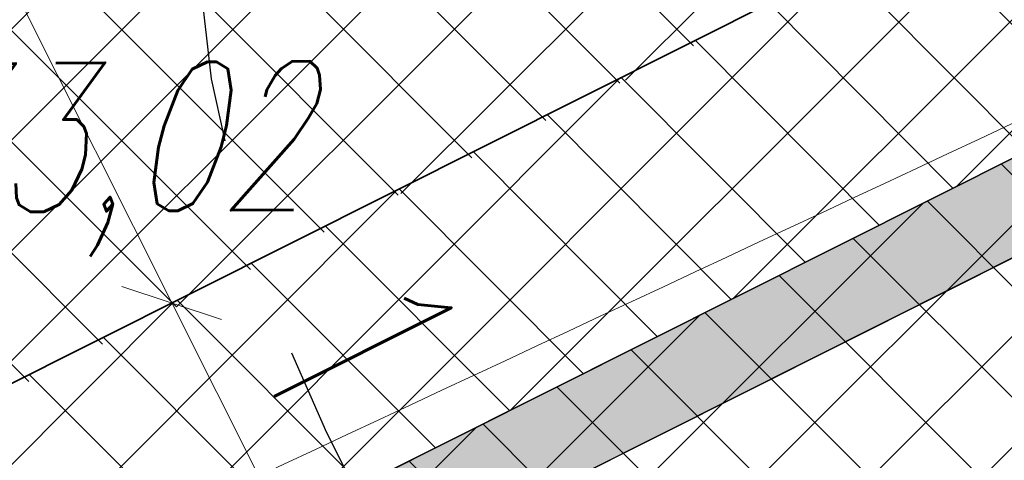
# Model space of a CAD drawing. Header units: metres. Extents: x 7472034 to 8439876, y 5890181 to 5961460.
# Tile 163 of 202: x 8439514.61 to 8439518.59, y 5890400.43 to 5890402.21. Entities that reach past the tile are written whole.
import ezdxf

# ---------------------------------------------------------------- set-up
doc = ezdxf.new("R2010")
doc.units = ezdxf.units.M
doc.header["$MEASUREMENT"] = 0
for name, pattern in [('ACAD_ISO03W100', [30, 12, -18]), ('CENTER', [2, 1.25, -0.25, 0.25, -0.25]), ('DASHED', [19.049999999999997, 12.7, -6.349999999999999])]:
    doc.linetypes.add(name, pattern=pattern)
doc.layers.get('0').update_dxf_attribs({"linetype": 'CONTINUOUS', "lineweight": 5})
doc.layers.get('Defpoints').update_dxf_attribs({"linetype": 'CONTINUOUS'})
for name, color, linetype, lineweight in [('### Krawężnik', 6, 'CONTINUOUS', 35), ('### rzędne', 172, 'CONTINUOUS', 35), ('_a_widok', 7, 'CONTINUOUS', 5), ('drzwi', 7, 'CONTINUOUS', 20), ('KOLOR-OBIEKT', 21, 'CONTINUOUS', 13), ('T_strefa-5', 200, 'ACAD_ISO03W100', 50), ('ZAG-obrys 018 wymiary', 7, 'CONTINUOUS', 18)]:
    doc.layers.add(name, color=color, linetype=linetype, lineweight=lineweight)
for name, color, linetype in [('100_rzut_wym_wew', 7, 'CONTINUOUS'), ('Kraw_parking', 7, 'DASHED'), ('malowanki', 252, 'CONTINUOUS'), ('ogródek', 5, 'CONTINUOUS'), ('Ściany grube', 51, 'CONTINUOUS')]:
    doc.layers.add(name, color=color, linetype=linetype)
doc.layers.add('_IS_NO', color=11, linetype='CONTINUOUS', lineweight=20, plot=False)
doc.styles.add('ARIAL', font='arial.ttf')
doc.styles.add('DIM', font='simplex.shx', dxfattribs={"width": 0.8})
doc.styles.add('RS', font='Romans.shx', dxfattribs={"width": 0.7})
doc.styles.add('style2', font='romans.shx', dxfattribs={"width": 0.7, "oblique": 15})
doc.dimstyles.new('DIM-WEW_500', dxfattribs={"dimscale": 5, "dimtxt": 18, "dimasz": 10, "dimexe": 4, "dimexo": 8, "dimgap": 5, "dimtad": 1, "dimlfac": 0.01, "dimzin": 9, "dimdsep": 46, "dimtxsty": 'DIM', "dimblk": 'ARCHTICK', "dimcen": 5, "dimclrt": 112, "dimadec": 4, "dimazin": 2, "dimtfac": 4, "dimtmove": 0, "dimatfit": 3, "dimldrblk": 'ARCHTICK', "dimfxl": 0, "dimtolj": 1, "dimlwd": 13, "dimarcsym": 0})
pattern_1 = [(45, (967499.2092647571, -71042.97165620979), (-0.2245064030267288, 0.2245064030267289), []), (135, (967499.2092647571, -71042.97165620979), (-0.2245064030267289, -0.2245064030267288), [])]

# ---------------------------------------------------------------- blocks, each defined once
blk = doc.blocks.new('A$C6A91272F')
at = {"ltscale": 0.1}
h = blk.add_hatch(color=256, dxfattribs=at)
h.dxf.hatch_style = 1
edge = h.paths.add_edge_path()
edge.add_line((705.3357828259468, 1004.648025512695), (1.335779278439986, 1004.648025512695))
edge.add_line((1.335779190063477, 1004.648025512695), (1.335779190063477, 80.64918178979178))
edge.add_line((1.335779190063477, 80.64918172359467), (37.33577814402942, 80.64918174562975))
edge.add_line((37.33577811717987, 80.64918172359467), (37.33577811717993, 116.3991696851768))
edge.add_line((37.33577823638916, 116.3991696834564), (37.33577899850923, 127.6491803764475))
edge.add_line((37.3357789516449, 127.6491804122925), (37.33577895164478, 968.6480249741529))
edge.add_line((37.3357789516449, 968.6480250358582), (705.3357827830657, 968.648025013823))
edge.add_line((705.3357827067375, 968.6480250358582), (705.3357827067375, 1004.648025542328))
blk.add_lwpolyline([(1.335779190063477, 80.64918172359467), (1305.338344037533, 80.64918172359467), (1305.338344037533, 1004.648025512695), (1.335779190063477, 1004.648025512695)], close=True, dxfattribs=at)
at = {"layer": 'ogródek', "color": 0}
for p, q in [((1.335779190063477, 1004.648025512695), (1.335779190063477, 80.64918172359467)), ((37.33577817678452, 80.64917922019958), (37.33577919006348, 715.6480256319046)), ((37.33577817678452, 80.64917922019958), (37.33577919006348, 715.6480256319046))]:
    blk.add_line(p, q, dxfattribs=at)
blk.add_lwpolyline([(1305.338344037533, 1004.648025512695), (1.335779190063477, 1004.648025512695), (1.335779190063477, 80.64918172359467), (1305.338344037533, 80.64918172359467)], close=True, dxfattribs=at)
blk = doc.blocks.new('_Oblique')
at = {"color": 0, "linetype": 'ByBlock', "lineweight": -2}
blk.add_line((-0.5, -0.5), (0.5, 0.5), dxfattribs=at)
blk = doc.blocks.new('*D72')
at = {"layer": 'Defpoints', "color": 0, "linetype": 'Continuous'}
for p in [(8439515.223175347, 5890401.062351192), (8439514.7226809, 5890400.811143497), (8439514.64619356, 5890399.653839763)]:
    blk.add_point(p, dxfattribs=at)
at = {"layer": 'ZAG-obrys 018 wymiary', "color": 0, "linetype": 'Continuous', "lineweight": -2}
for p, q in [((8439515.223175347, 5890401.062351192), (8439515.580671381, 5890401.241785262)), ((8439515.36118563, 5890400.012707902), (8439516.029264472, 5890400.348029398))]:
    blk.add_line(p, q, dxfattribs=at)
at = {"layer": 'ZAG-obrys 018 wymiary', "color": 0, "linetype": 'Continuous', "lineweight": 13}
blk.add_line((8439515.671768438, 5890400.168595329), (8439515.223175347, 5890401.062351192), dxfattribs=at)
at = {"layer": 'ZAG-obrys 018 wymiary', "color": 0, "linetype": 'Continuous', "lineweight": 13, "xscale": 0.3, "yscale": 0.3, "zscale": 0.3}
for p, rotation in [((8439515.223175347, 5890401.062351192), 116.652946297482), ((8439515.671768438, 5890400.168595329), 296.6529462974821)]:
    blk.add_blockref('_Oblique', p, dxfattribs=dict(at, rotation=rotation))
at = {"layer": 'ZAG-obrys 018 wymiary', "color": 112, "linetype": 'Continuous', "lineweight": 25, "insert": (8439515.983715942, 5890400.884624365), "char_height": 0.8, "attachment_point": 5, "rotation": 296.652946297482, "style": 'RS'}
blk.add_mtext('\\A1;1', dxfattribs=at)
blk = doc.blocks.new('_ArchTick')
at = {"layer": '100_rzut_wym_wew', "color": 0, "linetype": 'Continuous', "const_width": 0.15}
blk.add_lwpolyline([(-0.5, -0.5), (0.5, 0.5)], dxfattribs=at)
blk = doc.blocks.new('*D77')
at = {"layer": 'Defpoints', "color": 0, "linetype": 'Continuous'}
for p in [(8439515.029738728, 5890408.74007568, 1.069573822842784e-06), (8439512.106108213, 5890407.272649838), (8439514.197600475, 5890400.547595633)]:
    blk.add_point(p, dxfattribs=at)
at = {"layer": 'ZAG-obrys 018 wymiary', "color": 0, "linetype": 'Continuous', "lineweight": -2}
for p, q in [((8439514.31474666, 5890408.381207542), (8439511.748612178, 5890407.093215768)), ((8439514.912592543, 5890400.906463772), (8439515.580671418, 5890401.241785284))]:
    blk.add_line(p, q, dxfattribs=at)
at = {"layer": 'ZAG-obrys 018 wymiary', "color": 0, "linetype": 'Continuous', "lineweight": 13}
blk.add_line((8439515.223175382, 5890401.062351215), (8439512.106108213, 5890407.272649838), dxfattribs=at)
at = {"layer": 'ZAG-obrys 018 wymiary', "color": 0, "linetype": 'Continuous', "lineweight": 13, "xscale": 0.3, "yscale": 0.3, "zscale": 0.3}
for p, rotation in [((8439512.106108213, 5890407.272649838), 116.652946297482), ((8439515.223175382, 5890401.062351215), 296.6529462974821)]:
    blk.add_blockref('_Oblique', p, dxfattribs=dict(at, rotation=rotation))
at = {"layer": 'ZAG-obrys 018 wymiary', "color": 112, "linetype": 'Continuous', "lineweight": 25, "insert": (8439514.20088585, 5890404.436651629), "char_height": 0.8, "attachment_point": 5, "rotation": 296.652946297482, "style": 'RS'}
blk.add_mtext('\\A1;6.95', dxfattribs=at)
blk = doc.blocks.new('*D48')
at = {"layer": 'Defpoints', "color": 0, "linetype": 'Continuous', "lineweight": 60}
for p in [(8439522.898040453, 5890403.794841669, 2.493151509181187e-06), (8439514.639453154, 5890399.659210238, 2.493151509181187e-06), (8439515.964052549, 5890397.0140713)]:
    blk.add_point(p, dxfattribs=at)
at = {"layer": 'ZAG-obrys 018 wymiary', "color": 0, "linetype": 'Continuous', "lineweight": -2}
for p, q in [((8439523.256250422, 5890403.079519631), (8439524.401744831, 5890400.792041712)), ((8439514.997663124, 5890398.9438882), (8439516.143157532, 5890396.656410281))]:
    blk.add_line(p, q, dxfattribs=at)
at = {"layer": 'ZAG-obrys 018 wymiary', "color": 0, "linetype": 'Continuous', "lineweight": 13}
blk.add_line((8439524.222639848, 5890401.149702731), (8439515.964052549, 5890397.0140713), dxfattribs=at)
at = {"layer": 'ZAG-obrys 018 wymiary', "color": 0, "linetype": 'Continuous', "lineweight": 13, "xscale": 0.3, "yscale": 0.3, "zscale": 0.3}
for p, rotation in [((8439524.222639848, 5890401.149702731), 26.6002161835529), ((8439515.964052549, 5890397.0140713), 206.6002161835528)]:
    blk.add_blockref('_Oblique', p, dxfattribs=dict(at, rotation=rotation))
at = {"layer": 'ZAG-obrys 018 wymiary', "color": 112, "linetype": 'Continuous', "lineweight": 25, "insert": (8439519.824688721, 5890399.618378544), "char_height": 0.8, "attachment_point": 5, "rotation": 26.60021618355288, "style": 'RS'}
blk.add_mtext('\\A1;9.24', dxfattribs=at)
blk = doc.blocks.new('*D108')
at = {"layer": 'Defpoints', "color": 0, "linetype": 'Continuous'}
for p in [(8439505.01880863, 5890418.847646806), (8439503.43533865, 5890418.053730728), (8439514.6432662, 5890399.651613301, 2.493151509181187e-06)]:
    blk.add_point(p, dxfattribs=at)
at = {"layer": 'ZAG-obrys 018 wymiary', "color": 0, "linetype": 'Continuous', "lineweight": -2}
for p, q in [((8439504.303661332, 5890418.489088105), (8439503.077765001, 5890417.874451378)), ((8439513.928118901, 5890399.2930546), (8439512.70222257, 5890398.678417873))]:
    blk.add_line(p, q, dxfattribs=at)
at = {"layer": 'ZAG-obrys 018 wymiary', "color": 0, "linetype": 'Continuous', "lineweight": 13}
blk.add_line((8439513.05979622, 5890398.857697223), (8439503.43533865, 5890418.053730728), dxfattribs=at)
at = {"layer": 'ZAG-obrys 018 wymiary', "color": 0, "linetype": 'Continuous', "lineweight": 13, "xscale": 0.3, "yscale": 0.3, "zscale": 0.3}
for p, rotation in [((8439503.43533865, 5890418.053730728), 116.6281522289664), ((8439513.05979622, 5890398.857697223), 296.6281522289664)]:
    blk.add_blockref('_Oblique', p, dxfattribs=dict(at, rotation=rotation))
at = {"layer": 'ZAG-obrys 018 wymiary', "color": 112, "linetype": 'Continuous', "lineweight": 25, "insert": (8439511.204318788, 5890403.897150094), "char_height": 0.8, "attachment_point": 5, "rotation": 296.62815222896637, "style": 'RS'}
blk.add_mtext('\\A1;21.47', dxfattribs=at)
blk = doc.blocks.new('*D115')
at = {"layer": 'Defpoints', "color": 0, "linetype": 'Continuous', "lineweight": 60}
for p in [(8439515.00166768, 5890398.937550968, 2.493151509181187e-06), (8439502.141904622, 5890394.942369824), (8439503.079105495, 5890393.045836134)]:
    blk.add_point(p, dxfattribs=at)
at = {"layer": 'ZAG-obrys 018 wymiary', "color": 0, "linetype": 'Continuous', "lineweight": -2}
for p, q in [((8439514.647248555, 5890399.654758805), (8439513.887257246, 5890401.192688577)), ((8439502.72468637, 5890393.763043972), (8439501.96469506, 5890395.300973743))]:
    blk.add_line(p, q, dxfattribs=at)
at = {"layer": 'ZAG-obrys 018 wymiary', "color": 0, "linetype": 'Continuous', "lineweight": 13}
blk.add_line((8439514.064466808, 5890400.834084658), (8439502.141904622, 5890394.942369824), dxfattribs=at)
at = {"layer": 'ZAG-obrys 018 wymiary', "color": 0, "linetype": 'Continuous', "lineweight": 13, "xscale": 0.3, "yscale": 0.3, "zscale": 0.3}
for p, rotation in [((8439514.064466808, 5890400.834084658), 26.29697803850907), ((8439502.141904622, 5890394.942369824), 206.296978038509)]:
    blk.add_blockref('_Oblique', p, dxfattribs=dict(at, rotation=rotation))
at = {"layer": 'ZAG-obrys 018 wymiary', "color": 112, "linetype": 'Continuous', "lineweight": 25, "insert": (8439507.07263276, 5890398.048225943), "char_height": 0.8, "attachment_point": 5, "rotation": 26.29697803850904, "style": 'RS'}
blk.add_mtext('\\A1;13.3', dxfattribs=at)
blk = doc.blocks.new('A$C76AD686A')
at = {"layer": 'T_strefa-5', "color": 151, "lineweight": 30, "ltscale": 0.05, "elevation": 1.144901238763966e-06}
blk.add_lwpolyline([(1.951411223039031, -3.88790038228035, 0.2701111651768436), (2.265631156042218, 1.137163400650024), (2.153484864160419, 1.360598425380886, 0.4142135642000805), (-4.558141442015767, 3.586373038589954), (-4.826263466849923, 3.451797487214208, 0.4142135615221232), (-7.052038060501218, -3.259828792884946), (-6.939891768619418, -3.483263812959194)], format="xyb", dxfattribs=at)
blk = doc.blocks.new('A$C1D2679FE')
at = {"layer": 'KOLOR-OBIEKT', "lineweight": 9, "ltscale": 200}
h = blk.add_hatch(dxfattribs=at)
h.set_pattern_fill('ANSI37', color=253, scale=0.1, angle=16)
h.set_pattern_definition([(61, (-7471780.020262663, -5961378.212846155), (-0.2776917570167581, 0.153927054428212), []), (151, (-7471780.020262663, -5961378.212846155), (-0.153927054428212, -0.2776917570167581), [])])
edge = h.paths.add_edge_path()
edge.add_line((196.975401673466, 33.54016214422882), (192.3495923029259, 34.13512154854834))
edge.add_line((192.3495923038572, 34.13512154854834), (187.7176397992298, 34.7308710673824))
edge.add_line((187.7176398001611, 34.7308710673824), (178.5077782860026, 36.15998750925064))
edge.add_line((178.5077782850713, 36.15998750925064), (176.6601969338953, 36.5026140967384))
edge.add_arc((181.3685569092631, 38.18527459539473), 5.000000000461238, 199.6657310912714, 261.1796204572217)
edge.add_line((180.6018702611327, 33.24440507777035), (187.358021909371, 32.19603671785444))
edge.add_line((187.3580219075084, 32.19603671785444), (192.0230219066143, 31.59603671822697))
edge.add_line((192.0230219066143, 31.59603671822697), (196.6880219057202, 30.9960367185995))
edge.add_line((196.6880219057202, 30.9960367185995), (201.9780219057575, 30.48103671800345))
edge.add_line((201.9780219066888, 30.48103671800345), (207.2680219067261, 29.96603671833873))
edge.add_line((207.2680219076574, 29.96603671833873), (216.468021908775, 29.35603671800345))
edge.add_line((216.4680219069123, 29.35603671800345), (221.8830219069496, 29.11103671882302))
edge.add_line((221.8830219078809, 29.11103671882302), (227.2980219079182, 28.86603671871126))
edge.add_line((227.2980219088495, 28.86603671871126), (233.718021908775, 28.60103671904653))
edge.add_line((233.7180219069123, 28.60103671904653), (240.1380219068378, 28.33603671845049))
edge.add_line((240.1380219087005, 28.33603671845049), (245.3280219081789, 28.076036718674))
edge.add_line((245.3280219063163, 28.076036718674), (246.1380219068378, 28.00603671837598))
edge.add_line((246.1380219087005, 28.00603671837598), (248.4280219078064, 27.98603671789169))
edge.add_line((248.4280219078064, 27.98603671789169), (251.4080219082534, 28.33603671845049))
edge.add_line((251.4080219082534, 28.33603671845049), (255.3380219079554, 29.13603671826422))
edge.add_line((255.3380219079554, 29.13603671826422), (258.1480219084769, 30.35603671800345))
edge.add_line((258.1480219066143, 30.35603671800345), (260.6280219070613, 32.076036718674))
edge.add_line((260.6280219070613, 32.076036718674), (262.7080219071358, 34.29603671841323))
edge.add_line((262.7080219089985, 34.29603671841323), (264.3880219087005, 36.826036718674))
edge.add_line((264.3880219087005, 36.826036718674), (265.608021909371, 39.59603671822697))
edge.add_line((265.6080219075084, 39.59603671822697), (266.4080219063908, 42.53603671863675))
edge.add_line((266.4080219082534, 42.53603671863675), (266.6380219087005, 45.60603671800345))
edge.add_line((266.6380219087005, 45.60603671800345), (266.3380219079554, 48.59603671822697))
edge.add_line((266.3380219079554, 48.59603671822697), (265.628021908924, 51.53603671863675))
edge.add_line((265.6280219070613, 51.53603671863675), (264.5280219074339, 54.28603671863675))
edge.add_line((264.5280219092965, 54.28603671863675), (263.3880219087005, 57.11603671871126))
edge.add_line((263.3880219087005, 57.11603671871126), (262.5430219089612, 59.47103671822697))
edge.add_line((262.5430219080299, 59.47103671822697), (261.6980219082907, 61.826036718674))
edge.add_line((261.6980219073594, 61.826036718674), (260.5980219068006, 65.15103671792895))
edge.add_line((260.5980219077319, 65.15103671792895), (259.4980219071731, 68.47603671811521))
edge.add_line((259.4980219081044, 68.47603671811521), (257.3916487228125, 67.77919145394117))
edge.add_line((257.3916487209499, 67.77919145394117), (258.1675714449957, 64.34697791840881))
edge.add_line((258.167571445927, 64.34697791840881), (259.2776264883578, 60.99158426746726))
edge.add_line((259.2776264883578, 60.99158426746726), (260.1334384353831, 58.60645156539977))
edge.add_line((260.1334384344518, 58.60645156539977), (260.9950570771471, 56.20513570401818))
edge.add_line((260.9950570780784, 56.20513570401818), (262.1522789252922, 53.33238322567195))
edge.add_line((262.1522789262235, 53.33238322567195), (263.1827648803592, 50.75616833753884))
edge.add_line((263.1827648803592, 50.75616833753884), (263.8083402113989, 48.16575780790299))
edge.add_line((263.8083402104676, 48.16575780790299), (264.0684198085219, 45.57363114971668))
edge.add_line((264.0684198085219, 45.57363114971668), (263.8734869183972, 42.97170083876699))
edge.add_line((263.8734869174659, 42.97170083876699), (263.1880731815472, 40.45280535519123))
edge.add_line((263.1880731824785, 40.45280535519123), (262.1337886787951, 38.05906103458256))
edge.add_line((262.1337886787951, 38.05906103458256), (260.6936748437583, 35.89031817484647))
edge.add_line((260.6936748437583, 35.89031817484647), (258.9457271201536, 34.02472012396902))
edge.add_line((258.9457271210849, 34.02472012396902), (256.8967191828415, 32.60363397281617))
edge.add_line((256.8967191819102, 32.60363397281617), (254.5645412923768, 31.59108698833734))
edge.add_line((254.5645412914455, 31.59108698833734), (251.0026761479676, 30.86602538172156))
edge.add_line((251.0026761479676, 30.86602538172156), (248.2893446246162, 30.54734550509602))
edge.add_line((248.2893446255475, 30.54734550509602), (246.2595893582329, 30.56507262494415))
edge.add_line((246.2595893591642, 30.56507262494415), (245.5023283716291, 30.63051493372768))
edge.add_line((245.5023283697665, 30.63051493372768), (240.2548571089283, 30.89339403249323))
edge.add_line((240.2548571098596, 30.89339403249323), (233.8236017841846, 31.1588586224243))
edge.add_line((233.8236017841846, 31.1588586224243), (227.4086662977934, 31.42364957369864))
edge.add_line((227.4086662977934, 31.42364957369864), (221.9987299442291, 31.66842047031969))
edge.add_line((221.9987299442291, 31.66842047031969), (217.4544723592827, 31.90290945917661))
edge.add_line((217.4544723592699, 31.90290945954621), (217.0910134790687, 31.92589690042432))
edge.add_line((217.0910134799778, 31.92589689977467), (214.8768218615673, 32.06593639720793))
edge.add_line((214.876821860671, 32.06593639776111), (207.0033997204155, 32.56390146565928))
edge.add_line((207.0033997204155, 32.56390146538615), (202.2260741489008, 33.02899081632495))
edge.add_line((202.2260741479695, 33.02899081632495), (196.975401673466, 33.54016214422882))
blk = doc.blocks.new('A$C2C426404')
at = {"layer": '_IS_NO'}
blk.add_spline([(75.79141489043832, 33.98871202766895, 2.493151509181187e-06), (83.97091970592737, 37.81401541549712, 2.493151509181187e-06)], degree=3, dxfattribs=at)
blk.add_open_spline([(79.78853077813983, 19.36674957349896), (76.35759393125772, 21.05647175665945), (73.54314721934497, 23.24973176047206), (68.81112178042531, 29.5542766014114), (62.94352867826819, 33.40072623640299), (60.85999413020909, 35.33807434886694), (60.85999381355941, 35.3380749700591)], degree=3, knots=[0, 0, 0, 0, 2.176379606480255, 10.04614516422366, 21.98881238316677, 21.98881468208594, 21.98881468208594, 21.98881468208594, 21.98881468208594], dxfattribs=at)
at = {"layer": '### rzędne', "color": 0, "linetype": 'CENTER', "lineweight": 25, "attachment_point": 1}
for s, insert, char_height, rotation, style in [('133,93/133,02', (72.67488684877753, 36.12189063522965), 0.6, 0.4319074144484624, 'style2'), ('134,06', (74.49749989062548, 35.1141793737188, 4.986303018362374e-06), 0.7999999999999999, 296.8411776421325, 'ARIAL')]:
    blk.add_mtext(s, dxfattribs=dict(at, insert=insert, char_height=char_height, rotation=rotation, style=style))
blk = doc.blocks.new('A$C1E3701F3')
at = {"layer": 'Ściany grube', "linetype": 'ByBlock', "lineweight": 9, "ltscale": 5, "elevation": -3.258664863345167e-10}
blk.add_lwpolyline([(0.0004967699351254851, 989.0839778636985), (0.0004967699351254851, 65.08513414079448), (36.00049569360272, 65.08513169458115), (36.00049676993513, 700.0839778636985), (75.00049676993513, 700.0839778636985), (75.00049676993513, 712.5839778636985), (36.00049676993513, 712.5839778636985), (36.00049817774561, 862.5839792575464)], dxfattribs=at)

msp = doc.modelspace()

# ---------------------------------------------------------------- hatches: boundary and pattern name
at = {"layer": 'KOLOR-OBIEKT', "lineweight": 9}
h = msp.add_hatch(dxfattribs=at)
h.set_pattern_fill('ANSI37', color=73, scale=0.1)
h.set_pattern_definition(pattern_1)
edge = h.paths.add_edge_path()
edge.add_arc((8439443.60123986, 5890379.17988472), 6.652831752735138, 296.7043321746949, 335.0331150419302)
edge.add_arc((8439476.194075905, 5890367.917634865), 27.87464989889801, 155.1393615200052, 162.3446315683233, ccw=False)
edge.add_arc((8439457.399943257, 5890376.211109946), 7.345078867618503, 127.98309878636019, 152.2023641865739, ccw=False)
edge.add_arc((8439457.741930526, 5890376.488713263), 7.349948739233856, 107.1989600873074, 131.4182254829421, ccw=False)
edge.add_line((8439455.568618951, 5890383.509999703), (8439473.898437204, 5890392.710084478))
edge.add_arc((8439481.742870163, 5890376.384611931), 18.11232128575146, 99.26977735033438, 115.6644084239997, ccw=False)
edge.add_line((8439478.825278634, 5890394.260401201), (8439481.377171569, 5890394.321440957))
edge.add_arc((8439482.909595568, 5890377.390082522), 17.00056533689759, 88.22393661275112, 95.17163768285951, ccw=False)
edge.add_arc((8439482.561499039, 5890405.235869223), 10.88860248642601, 274.6092070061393, 298.9976789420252)
edge.add_arc((8443006.923870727, 5883371.657126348), 7856.29059094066, 116.59181359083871, 116.61107962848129, ccw=False)
edge.add_arc((8439465.895823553, 5890431.340313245), 42.15757971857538, 305.2087751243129, 306.7865132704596)
edge.add_arc((8439488.80074795, 5890400.283338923), 3.577668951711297, 310.8590814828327, 340.7280968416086)
edge.add_line((8439492.177934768, 5890399.102523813), (8439493.275267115, 5890403.980640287))
edge.add_line((8439493.275267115, 5890403.980640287), (8439502.266345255, 5890408.28072203))
edge.add_line((8439502.266345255, 5890408.28072203), (8439504.844191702, 5890407.694009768))
edge.add_line((8439504.844191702, 5890407.694009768), (8439506.125281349, 5890405.329609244))
edge.add_arc((8439507.019670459, 5890405.776898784), 0.9999999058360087, 206.5699188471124, 283.6833393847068)
edge.add_line((8439507.256226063, 5890404.805280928), (8439511.624560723, 5890406.970734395))
edge.add_line((8439511.624560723, 5890406.970734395), (8439511.39896348, 5890407.420225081))
edge.add_line((8439511.39896348, 5890407.420225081), (8439510.561982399, 5890407.017405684))
edge.add_line((8439510.561982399, 5890407.017405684), (8439509.330427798, 5890409.481424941))
edge.add_line((8439509.330427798, 5890409.481424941), (8439512.635426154, 5890411.138401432))
edge.add_line((8439512.635426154, 5890411.138401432), (8439512.638568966, 5890411.136467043))
edge.add_line((8439512.638568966, 5890411.136467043), (8439515.998443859, 5890412.829496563))
edge.add_line((8439515.998443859, 5890412.829496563), (8439517.239018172, 5890410.325621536))
edge.add_line((8439517.239018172, 5890410.325621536), (8439513.919446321, 5890408.633274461))
edge.add_line((8439513.919446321, 5890408.633274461), (8439514.091312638, 5890408.235941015))
edge.add_line((8439514.091312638, 5890408.235941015), (8439518.839102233, 5890410.604261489))
edge.add_line((8439518.839102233, 5890410.604261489), (8439518.585943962, 5890412.843737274))
edge.add_line((8439518.585943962, 5890412.843737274), (8439518.274555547, 5890413.628049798))
edge.add_line((8439518.274555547, 5890413.628049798), (8439517.839658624, 5890414.494365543))
edge.add_line((8439517.839658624, 5890414.494365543), (8439524.310164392, 5890417.742607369))
edge.add_line((8439524.310164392, 5890417.742607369), (8439525.122207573, 5890416.124990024))
edge.add_line((8439525.122207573, 5890416.124990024), (8439526.840645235, 5890414.670893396))
edge.add_line((8439526.840645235, 5890414.670893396), (8439527.244697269, 5890414.489695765))
edge.add_arc((8439552.769967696, 5890317.570311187), 100.2242811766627, 102.79246926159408, 104.75471345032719, ccw=False)
edge.add_arc((8439529.321881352, 5890420.105147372), 4.960037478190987, 284.6730648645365, 320.3902958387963)
edge.add_arc((8435016.013859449, 5889290.11735932), 4655.555010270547, 14.00691021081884, 14.04831962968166)
edge.add_line((8439532.327549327, 5890420.207226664), (8439525.877549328, 5890423.127226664))
edge.add_line((8439525.877549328, 5890423.127226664), (8439431.028022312, 5890376.803268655))
edge.add_line((8439431.028022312, 5890376.803268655), (8439435.479127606, 5890375.417226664))
edge.add_line((8439435.479127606, 5890375.417226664), (8439446.590932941, 5890373.236661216))
edge = h.paths.add_edge_path()
edge.add_arc((8439530.228804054, 5890405.916425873), 3.001836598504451, 99.44813666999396, 208.2631515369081)
edge.add_line((8439527.5848402, 5890404.494990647), (8439533.209264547, 5890393.206690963))
edge.add_line((8439533.209264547, 5890393.206690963), (8439519.17443581, 5890386.185049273))
edge.add_line((8439519.17443581, 5890386.185049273), (8439523.57812012, 5890377.411604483))
edge.add_line((8439523.57812012, 5890377.411604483), (8439517.455507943, 5890374.324033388))
edge.add_line((8439517.455507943, 5890374.324033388), (8439517.445860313, 5890374.319191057))
edge.add_line((8439517.445860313, 5890374.319191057), (8439517.33905848, 5890374.265585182))
edge.add_line((8439517.33905848, 5890374.265585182), (8439516.815779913, 5890375.308140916))
edge.add_line((8439516.815779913, 5890375.308140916), (8439511.370501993, 5890372.574998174))
edge.add_line((8439511.370501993, 5890372.574998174), (8439511.888417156, 5890371.529804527))
edge.add_line((8439511.888417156, 5890371.529804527), (8439506.425671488, 5890368.787948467))
edge.add_line((8439506.425671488, 5890368.787948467), (8439505.890341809, 5890369.841556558))
edge.add_line((8439505.890341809, 5890369.841556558), (8439505.8884594, 5890369.869391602))
edge.add_line((8439505.8884594, 5890369.869391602), (8439500.283276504, 5890366.97762632))
edge.add_line((8439500.283276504, 5890366.97762632), (8439519.478066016, 5890366.160130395))
edge.add_line((8439519.478066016, 5890366.160130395), (8439542.767549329, 5890378.417226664))
edge.add_line((8439542.767549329, 5890378.417226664), (8439538.675788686, 5890394.802262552))
edge.add_line((8439538.675788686, 5890394.802262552), (8439537.066416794, 5890401.238139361))
edge.add_line((8439537.066416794, 5890401.238139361), (8439535.557306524, 5890407.69906358))
edge.add_arc((8439531.145391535, 5890400.872499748), 8.128158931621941, 57.12596579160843, 99.98506404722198)
edge = h.paths.add_edge_path()
edge.add_line((8439470.194509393, 5890384.137651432), (8439461.355169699, 5890379.697090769))
edge.add_line((8439461.355169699, 5890379.697090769), (8439460.080861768, 5890379.068371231))
edge.add_line((8439460.080861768, 5890379.068371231), (8439457.869254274, 5890377.642639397))
edge.add_arc((8439460.609507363, 5890373.444653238), 5.013190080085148, 123.1346622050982, 204.022759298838)
edge.add_line((8439456.030540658, 5890371.403786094), (8439459.447549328, 5890370.707226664))
edge.add_line((8439459.447549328, 5890370.707226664), (8439480.497107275, 5890367.736747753))
edge.add_line((8439480.497107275, 5890367.736747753), (8439497.963342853, 5890367.082590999))
edge.add_line((8439497.963342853, 5890367.082590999), (8439496.62020549, 5890369.722641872))
edge.add_line((8439496.62020549, 5890369.722641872), (8439494.91788047, 5890373.087302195))
edge.add_arc((8439489.468037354, 5890366.363615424), 8.654984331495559, 50.97371617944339, 58.22889977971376)
edge.add_line((8439494.025120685, 5890373.721722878), (8439490.036071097, 5890376.575637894))
edge.add_line((8439490.036071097, 5890376.575637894), (8439489.954459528, 5890375.592465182))
edge.add_line((8439489.954459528, 5890375.592465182), (8439490.917133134, 5890375.538648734))
edge.add_line((8439490.917133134, 5890375.538648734), (8439490.678913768, 5890371.956837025))
edge.add_line((8439490.678913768, 5890371.956837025), (8439482.55041443, 5890372.440399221))
edge.add_line((8439482.55041443, 5890372.440399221), (8439482.851718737, 5890376.020734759))
edge.add_line((8439482.851718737, 5890376.020734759), (8439487.354100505, 5890375.749064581))
edge.add_line((8439487.354100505, 5890375.749064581), (8439487.521080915, 5890378.34061919))
edge.add_line((8439487.521080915, 5890378.34061919), (8439481.803471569, 5890382.401025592))
edge.add_arc((8439487.942466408, 5890392.088814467), 11.46911116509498, 231.6002274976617, 237.6382272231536, ccw=False)
edge.add_line((8439480.818489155, 5890383.100518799), (8439480.351152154, 5890383.41057529))
edge.add_line((8439480.351152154, 5890383.41057529), (8439479.210044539, 5890382.939428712))
edge.add_line((8439479.210044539, 5890382.939428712), (8439480.412913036, 5890383.399613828))
edge.add_arc((8439474.682487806, 5890375.167564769), 10.03017472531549, 55.15777404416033, 116.5800473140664)
h.paths.add_polyline_path([(8439461.898919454, 5890370.792156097), (8439462.257176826, 5890373.552492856)], flags=16)
h = msp.add_hatch(dxfattribs=at)
h.set_pattern_fill('ANSI37', color=253, scale=0.1)
h.set_pattern_definition(pattern_1)
edge = h.paths.add_edge_path()
edge.add_arc((8439529.163071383, 5890420.279666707), 5.193757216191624, 276.50229096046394, 320.0240354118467, ccw=False)
edge.add_line((8439529.751227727, 5890415.119319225), (8439525.812744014, 5890414.153171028))
edge.add_line((8439525.812744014, 5890414.153171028), (8439519.208160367, 5890410.804184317))
edge.add_line((8439519.208160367, 5890410.804184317), (8439517.988028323, 5890410.126512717))
edge.add_line((8439517.988028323, 5890410.126512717), (8439514.091312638, 5890408.235941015))
edge.add_line((8439514.091312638, 5890408.235941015), (8439511.613697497, 5890406.992378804))
edge.add_line((8439511.613697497, 5890406.992378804), (8439509.258949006, 5890405.810485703))
edge.add_line((8439509.258949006, 5890405.810485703), (8439507.371756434, 5890404.83508177))
edge.add_arc((8439506.940777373, 5890405.737469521), 1.000023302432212, 206.5712342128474, 295.5290722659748, ccw=False)
edge.add_line((8439506.046377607, 5890405.290148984), (8439504.844186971, 5890407.693988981))
edge.add_line((8439504.844186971, 5890407.693988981), (8439502.261629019, 5890408.281795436))
edge.add_line((8439502.261629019, 5890408.281795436), (8439499.350132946, 5890407.011538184))
edge.add_line((8439499.350132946, 5890407.011538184), (8439493.30510976, 5890403.995621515))
edge.add_line((8439493.30510976, 5890403.995621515), (8439492.177918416, 5890399.102451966))
edge.add_arc((8439488.801253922, 5890400.282879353), 3.577047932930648, 293.05521913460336, 340.73119789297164, ccw=False)
edge.add_line((8439490.202090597, 5890396.991537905), (8439487.801423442, 5890395.78932472))
edge.add_arc((8439482.51122255, 5890404.317896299), 10.03607286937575, 278.1216072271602, 301.8109775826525, ccw=False)
edge.add_line((8439483.9290645, 5890394.382480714), (8439478.825278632, 5890394.260401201))
edge.add_arc((8439481.742870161, 5890376.384611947), 18.11232126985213, 99.26977735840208, 115.6644084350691)
edge.add_line((8439473.898437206, 5890392.710084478), (8439455.537130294, 5890383.494194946))
edge.add_arc((8439458.368862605, 5890375.380272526), 8.593860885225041, 109.2388197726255, 150.5606865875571)
edge.add_line((8439450.884668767, 5890379.604167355), (8439456.921008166, 5890377.849276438))
edge.add_line((8439456.921008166, 5890377.849276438), (8439458.055979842, 5890377.519316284))
edge.add_arc((8439462.056345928, 5890374.376166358), 5.087466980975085, 112.4172144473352, 141.842727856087, ccw=False)
edge.add_line((8439460.116249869, 5890379.079181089), (8439470.201913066, 5890384.141371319))
edge.add_arc((8439474.670732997, 5890375.058466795), 10.12272227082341, 52.60385305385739, 116.19734301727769, ccw=False)
edge.add_line((8439480.818489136, 5890383.100518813), (8439494.035062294, 5890373.735722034))
edge.add_arc((8439499.404929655, 5890380.165137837), 8.376924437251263, 230.1312663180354, 239.1071883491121)
edge.add_arc((8439492.046879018, 5890368.073539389), 5.778072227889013, 28.405105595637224, 58.05675779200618, ccw=False)
edge.add_line((8439497.129307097, 5890370.822183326), (8439498.920012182, 5890367.249241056))
edge.add_line((8439498.920012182, 5890367.249241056), (8439502.137476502, 5890368.864147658))
edge.add_line((8439502.137476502, 5890368.864147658), (8439500.881438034, 5890371.366619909))
edge.add_arc((8439501.41146424, 5890371.651481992), 0.6017260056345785, 32.69127385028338, 208.2557647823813, ccw=False)
edge.add_line((8439501.917872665, 5890371.97648152), (8439503.213570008, 5890369.395299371))
edge.add_line((8439503.213570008, 5890369.395299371), (8439521.788261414, 5890378.745992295))
edge.add_line((8439521.788261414, 5890378.745992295), (8439512.863585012, 5890396.520876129))
edge.add_arc((8439515.497668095, 5890397.863594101), 2.956566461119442, 115.92003145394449, 207.0101116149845, ccw=False)
edge.add_line((8439514.20530482, 5890400.522744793), (8439524.043376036, 5890405.489377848))
edge.add_line((8439524.043376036, 5890405.489377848), (8439526.586557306, 5890407.103247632))
edge.add_line((8439526.586557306, 5890407.103247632), (8439529.129738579, 5890408.717117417))
edge.add_arc((8439531.212438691, 5890401.016589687), 7.97720296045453, 58.08019787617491, 105.13424418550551, ccw=False)
edge.add_line((8439535.43023892, 5890407.787551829), (8439533.14312037, 5890416.942853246))
edge = h.paths.add_edge_path(flags=16)
edge.add_line((8439502.061371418, 5890393.458260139), (8439496.04637926, 5890390.43770596))
edge.add_arc((8439496.464019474, 5890389.751908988), 0.8029575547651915, 121.3407965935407, 301.694103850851)
edge.add_line((8439496.8858806, 5890389.068700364), (8439502.900872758, 5890392.089254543))
edge.add_arc((8439502.27990767, 5890392.650368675), 0.83692694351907, 317.898520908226, 465.1363795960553)
edge = h.paths.add_edge_path(flags=16)
edge.add_line((8439505.00109902, 5890384.089630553), (8439500.444638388, 5890381.798632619))
edge.add_arc((8439500.084983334, 5890382.51322949), 0.8000002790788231, 116.620304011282, 296.7160130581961, ccw=False)
edge.add_line((8439499.72652247, 5890383.228426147), (8439504.283989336, 5890385.517420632))
edge.add_arc((8439504.642916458, 5890384.80371257), 0.7988791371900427, -63.361719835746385, 116.69803695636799, ccw=False)
at = {"layer": 'KOLOR-OBIEKT', "lineweight": 9, "ltscale": 200}
h = msp.add_hatch(dxfattribs=at)
h.set_pattern_fill('ANSI37', color=231, scale=0.1)
h.set_pattern_definition([(45, (967499.202946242, -71042.94610979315), (-0.2245064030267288, 0.2245064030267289), []), (135, (967499.202946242, -71042.94610979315), (-0.2245064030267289, -0.2245064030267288), [])])
edge = h.paths.add_edge_path()
edge.add_line((8439512.863585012, 5890396.520876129), (8439521.788261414, 5890378.745992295))
edge.add_line((8439521.788261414, 5890378.745992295), (8439503.213570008, 5890369.395299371))
edge.add_line((8439503.213570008, 5890369.395299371), (8439501.917872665, 5890371.97648152))
edge.add_arc((8439501.411425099, 5890371.65154851), 0.6017230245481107, 32.6839302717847, 208.2631083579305)
edge.add_line((8439500.881438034, 5890371.366619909), (8439502.137476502, 5890368.864147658))
edge.add_line((8439502.137476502, 5890368.864147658), (8439498.920012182, 5890367.249241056))
edge.add_line((8439498.920012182, 5890367.249241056), (8439497.129307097, 5890370.822183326))
edge.add_line((8439497.129307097, 5890370.822183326), (8439495.555644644, 5890372.655868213))
edge.add_line((8439495.555644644, 5890372.655868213), (8439494.901445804, 5890373.120452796))
edge.add_line((8439494.901445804, 5890373.120452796), (8439497.963342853, 5890367.082590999))
edge.add_line((8439497.963342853, 5890367.082590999), (8439500.283276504, 5890366.97762632))
edge.add_line((8439500.283276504, 5890366.97762632), (8439505.893878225, 5890369.872187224))
edge.add_line((8439505.893878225, 5890369.872187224), (8439506.425671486, 5890368.787948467))
edge.add_line((8439506.425671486, 5890368.787948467), (8439511.888417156, 5890371.529804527))
edge.add_line((8439511.888417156, 5890371.529804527), (8439511.370501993, 5890372.574998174))
edge.add_line((8439511.370501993, 5890372.574998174), (8439516.815852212, 5890375.308177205))
edge.add_line((8439516.815852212, 5890375.308177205), (8439517.338986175, 5890374.26554889))
edge.add_line((8439517.338986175, 5890374.26554889), (8439523.580028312, 5890377.407811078))
edge.add_line((8439523.580028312, 5890377.407811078), (8439519.172527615, 5890386.188842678))
edge.add_line((8439519.172527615, 5890386.188842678), (8439530.098737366, 5890391.695090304))
edge.add_line((8439530.098737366, 5890391.695090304), (8439523.347480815, 5890405.140094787))
edge.add_line((8439523.347480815, 5890405.140094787), (8439514.198986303, 5890400.548291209))
edge.add_arc((8439515.544616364, 5890397.867007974), 3.00000000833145, 116.6502652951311, 206.6609883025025)
h.paths.add_polyline_path([(8439514.64326723, 5890399.651613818), (8439522.901414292, 5890403.796535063), (8439528.750976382, 5890392.142141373), (8439520.49282829, 5890387.997219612)], flags=16)
at = {"layer": 'KOLOR-OBIEKT', "linetype": 'Continuous', "lineweight": 9}
h = msp.add_hatch(dxfattribs=at)
h.set_pattern_fill('ANSI37', color=31, scale=0.1)
h.set_pattern_definition([(45, (968625.435312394, -70631.92017188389), (-0.2245064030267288, 0.2245064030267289), []), (135, (968625.435312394, -70631.92017188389), (-0.2245064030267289, -0.2245064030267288), [])])
h.paths.add_polyline_path([(8439522.901307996, 5890403.796570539), (8439514.64619356, 5890399.653839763), (8439520.492787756, 5890387.997213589), (8439528.751016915, 5890392.142147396)])

# ---------------------------------------------------------------- linework, layer by layer
at = {"layer": '_a_widok', "lineweight": 35}
msp.add_line((8439514.198860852, 5890400.548228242), (8439523.347480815, 5890405.140094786), dxfattribs=at)
at = {"layer": 'Kraw_parking', "elevation": 2.493151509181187e-06}
for points in [[(8439528.750976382, 5890392.142141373), (8439520.49282829, 5890387.997219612), (8439514.64326723, 5890399.651613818), (8439522.901414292, 5890403.796535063)], [(8439528.750976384, 5890392.142141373), (8439520.49282829, 5890387.997219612), (8439514.643267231, 5890399.651613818), (8439522.901414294, 5890403.796535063)]]:
    msp.add_lwpolyline(points, close=True, dxfattribs=at)

# ---------------------------------------------------------------- block references
at = {"layer": '### Krawężnik', "color": 1, "linetype": 'Continuous', "lineweight": 60, "ltscale": 0.2}
msp.add_blockref('A$C1D2679FE', (8439279.223208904, 5890335.266736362), dxfattribs=at)
at = {"layer": '_a_widok', "color": 0, "linetype": 'Continuous', "lineweight": 60, "ltscale": 0.2}
msp.add_blockref('A$C2C426404', (8439438.733810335, 5890365.88383195), dxfattribs=at)
msp.add_blockref('A$C2C426404', (8439438.733810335, 5890365.88383195), dxfattribs=at)
at = {"layer": 'Defpoints', "color": 1, "linetype": 'Continuous', "lineweight": 60, "ltscale": 0.2, "xscale": 0.01, "yscale": 0.01, "zscale": 0.01, "rotation": 296.6679287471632}
msp.add_blockref('A$C1E3701F3', (8439514.06164841, 5890399.359503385), dxfattribs=at)
at = {"layer": 'drzwi', "color": 250, "ltscale": 0.1, "xscale": 0.009999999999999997, "yscale": 0.009999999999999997, "zscale": 0.009999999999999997, "rotation": 296.6529459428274}
msp.add_blockref('A$C6A91272F', (8439513.916480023, 5890399.301771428, 2.493151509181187e-06), dxfattribs=at)
at = {"layer": 'malowanki', "color": 1, "linetype": 'Continuous', "ltscale": 0.2}
msp.add_blockref('A$C76AD686A', (8439522.900615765, 5890403.798126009, 2.493151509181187e-06), dxfattribs=at)

# ---------------------------------------------------------------- dimensions: what is measured, and where the dimension line sits
at = {"layer": 'ZAG-obrys 018 wymiary', "linetype": 'Continuous', "lineweight": 25}
for base, p1, p2, angle, picture, middle in [((8439503.43533865, 5890418.053730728), (8439514.6432662, 5890399.651613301, 2.493151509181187e-06), (8439505.01880863, 5890418.847646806), 116.62815222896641, '*D108', (8439510.667958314, 5890403.628231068)), ((8439502.141904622, 5890394.942369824), (8439515.00166768, 5890398.937550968, 2.493151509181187e-06), (8439503.079105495, 5890393.045836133), 206.29697803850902, '*D115', (8439507.338447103, 5890397.510320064))]:
    dim = msp.add_linear_dim(base=base, p1=p1, p2=p2, angle=angle, dimstyle='DIM-WEW_500', override={"dimscale": 0.1, "dimtxt": 8, "dimasz": 3, "dimgap": 2, "dimlfac": 1, "dimtxsty": 'RS', "dimblk1": 'Oblique', "dimblk2": 'Oblique', "dimsah": 1, "dimfxl": 50, "dimfxlon": 1}, dxfattribs=at)
    dim.commit()
    dim.dimension.update_dxf_attribs({"geometry": picture, "text_midpoint": middle, "dimtype": 161})
for base, p1, p2, override, picture, middle in [((8439512.106108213, 5890407.272649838), (8439514.197600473, 5890400.547595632), (8439515.029738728, 5890408.740075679, 1.069573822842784e-06), {"dimscale": 0.1, "dimtxt": 8, "dimasz": 3, "dimgap": 2, "dimlfac": 1, "dimtxsty": 'RS', "dimblk1": 'Oblique', "dimblk2": 'Oblique', "dimsah": 1, "dimfxl": 50, "dimfxlon": 1}, '*D77', (8439514.20088585, 5890404.436651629)), ((8439515.223175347, 5890401.062351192, 1.829566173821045e-06), (8439514.64619356, 5890399.653839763, 1.829566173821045e-06), (8439514.7226809, 5890400.811143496, 1.829566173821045e-06), {"dimscale": 0.1, "dimtxt": 8, "dimasz": 3, "dimgap": 2, "dimlfac": 1, "dimtxsty": 'RS', "dimblk1": 'Oblique', "dimblk2": 'Oblique', "dimsah": 1, "dimfxl": 50, "dimfxlon": 1, "dimtfill": 1}, '*D72', (8439515.983715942, 5890400.884624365, 1.829566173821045e-06))]:
    dim = msp.add_linear_dim(base=base, p1=p1, p2=p2, angle=116.652946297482, dimstyle='DIM-WEW_500', override=override, dxfattribs=at)
    dim.commit()
    dim.dimension.update_dxf_attribs({"geometry": picture, "text_midpoint": middle})
dim = msp.add_aligned_dim(p1=(8439522.898040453, 5890403.794841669, 2.493151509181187e-06), p2=(8439514.639453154, 5890399.659210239, 2.493151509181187e-06), distance=2.9582636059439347, dimstyle='DIM-WEW_500', override={"dimscale": 0.1, "dimtxt": 8, "dimasz": 3, "dimgap": 2, "dimlfac": 1, "dimtxsty": 'RS', "dimblk1": 'Oblique', "dimblk2": 'Oblique', "dimsah": 1, "dimfxl": 50, "dimfxlon": 1}, dxfattribs=at)
dim.commit()
dim.dimension.update_dxf_attribs({"geometry": '*D48', "text_midpoint": (8439519.824688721, 5890399.618378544)})

doc.saveas('drawing.dxf')
